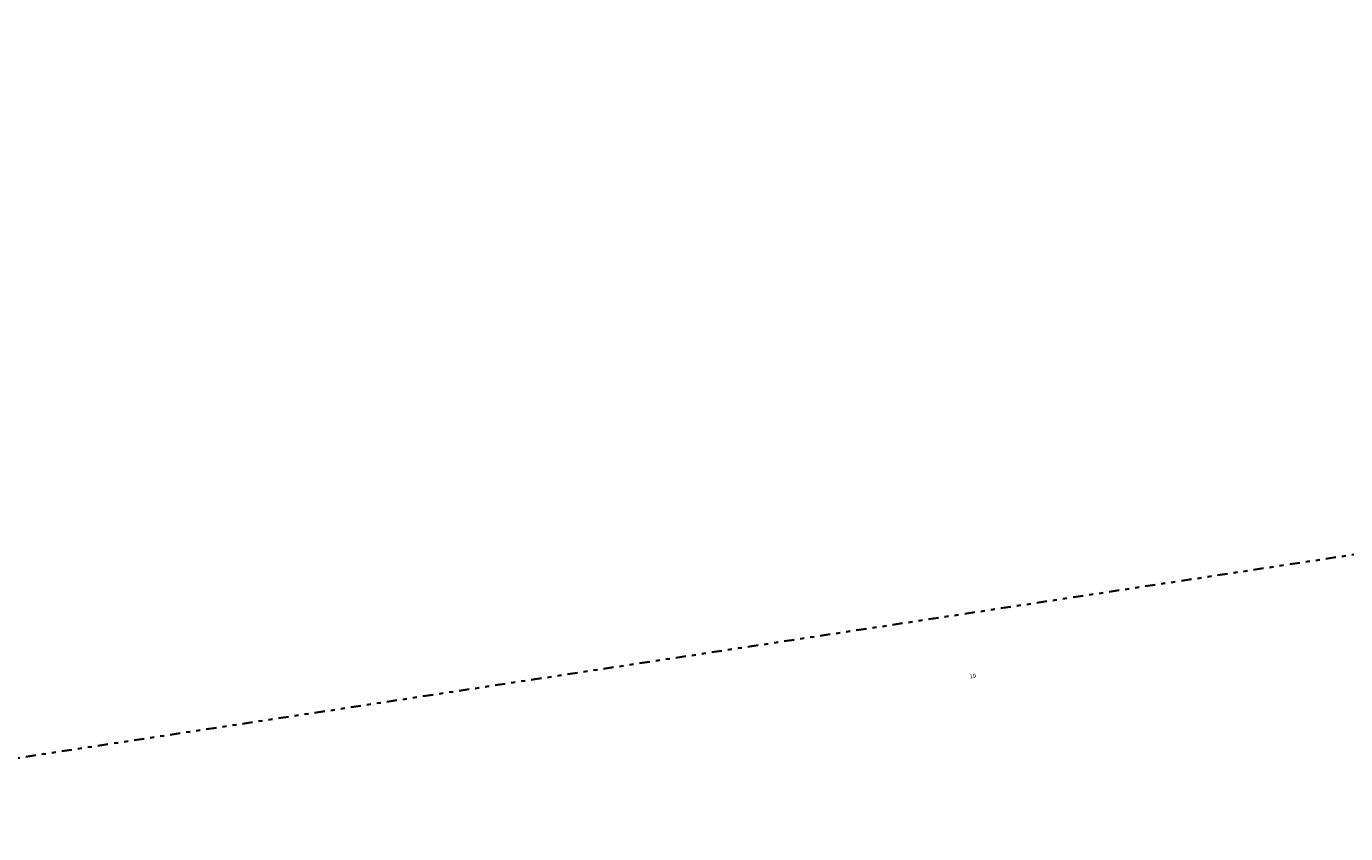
# Model space of a CAD drawing. Header units: metres. Extents: x 169249 to 194689, y 406250 to 412203.
# Tile 256 of 256: x 185444 to 185769, y 410589 to 410788. Entities that reach past the tile are written whole.
import ezdxf
from ezdxf.enums import TextEntityAlignment as Align

# ---------------------------------------------------------------- set-up
doc = ezdxf.new("R2010")
doc.units = ezdxf.units.M
doc.linetypes.add('BGT_NLCS_N264$0$AL-TEKENBLADGRENS', pattern=[11.5, 2.5, -1.5, 1, -1.5, 1, -1.5, 2.5])
doc.layers.add('BGT_NLCS_N264$0$Label_Nummeraanduidingreeks', color=252, linetype='CONTINUOUS')
doc.layers.add('BGT_NLCS_N264$0$X-XX-AL-TEKENBLADGRENS-G', color=252, linetype='BGT_NLCS_N264$0$AL-TEKENBLADGRENS', lineweight=35)
doc.layers.add('X-XX-AL-REFERENTIE-G', color=7, linetype='CONTINUOUS', lineweight=18)
doc.styles.add('BGT_NLCS_N264$0$STANDARD', font='txt')

# ---------------------------------------------------------------- blocks, each defined once
blk = doc.blocks.new('BGT_NLCS_N264')
at = {"layer": 'BGT_NLCS_N264$0$X-XX-AL-TEKENBLADGRENS-G'}
blk.add_polyline3d([(191101.65, 411962.5, 0), (190130.85, 411743.35, 0), (190048.15, 411776.15, 0), (189929.72, 411776.3, 0), (189384.97, 411700.42, 0), (189107.45, 411593.11, 0), (188993.52, 411594.3, 0), (188449.38, 411824.2, 0), (188376.53, 411837.2, 0), (188020.5, 411811.09, 0), (187868.07, 411710.35, 0), (187729.55, 411309.12, 0), (187538.62, 410982.19, 0), (187400.39, 410978.01, 0), (187300.77, 410943.91, 0), (187161.49, 410799.53, 0), (186096.12, 410707.06, 0), (184991.02, 410538.75, 0), (184829.57, 410472.97, 0), (184730.27, 410345.11, 0), (184591.14, 410257.51, 0), (184515.15, 410189.17, 0), (184436.25, 410062.73, 0), (184183.19, 410038.13, 0)], dxfattribs=at)
at = {"layer": 'BGT_NLCS_N264$0$Label_Nummeraanduidingreeks', "color": 7, "lineweight": 18, "style": 'BGT_NLCS_N264$0$STANDARD'}
blk.add_text('19', height=1, rotation=9.1, dxfattribs=at).set_placement((185677.45, 410627.66), align=Align.MIDDLE)

msp = doc.modelspace()

# ---------------------------------------------------------------- block references
at = {"layer": 'X-XX-AL-REFERENTIE-G'}
msp.add_blockref('BGT_NLCS_N264', (0, 0), dxfattribs=at)

doc.saveas('drawing.dxf')
